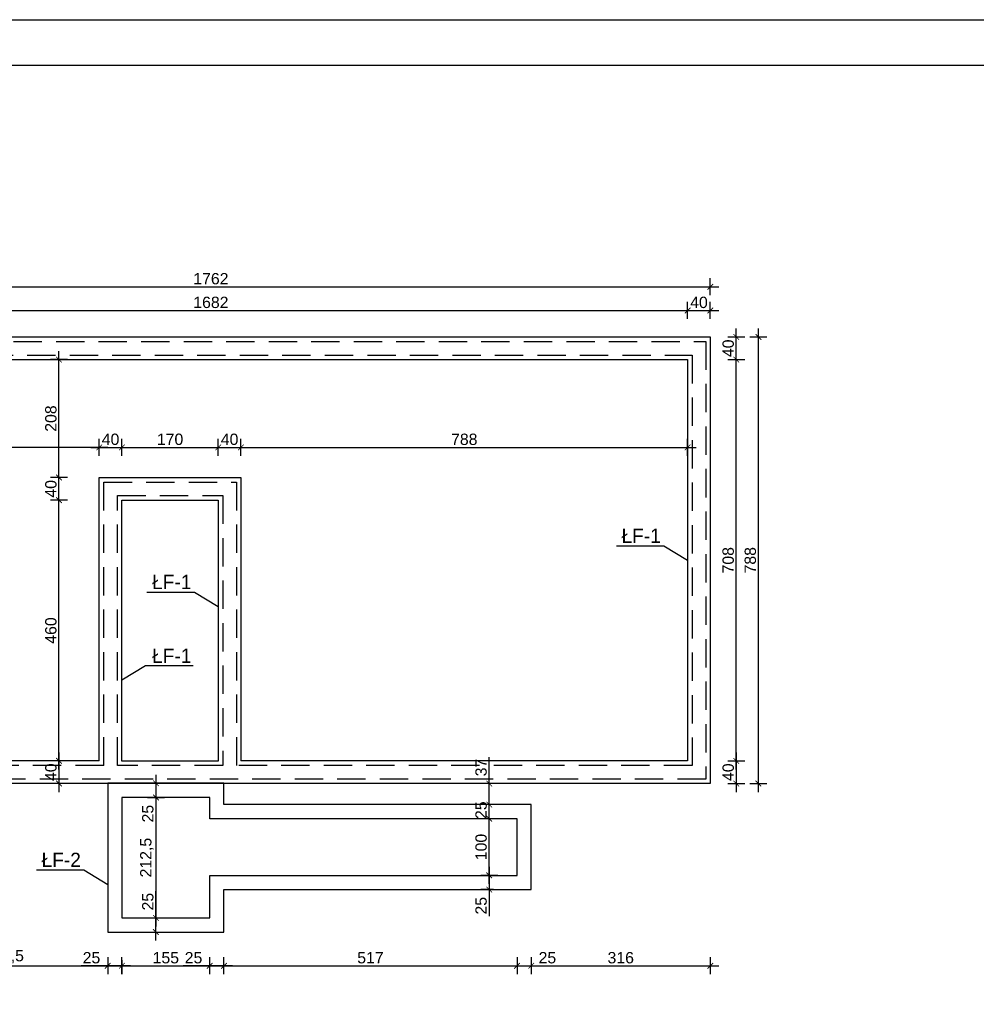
# Model space of a CAD drawing. Header units: millimetres. Extents: x 6502 to 11629, y -14550 to -11580.
# Tile 3 of 4: x 7767 to 9455, y -13317 to -11580. Entities that reach past the tile are written whole.
import ezdxf

# ---------------------------------------------------------------- set-up
doc = ezdxf.new("R2010")
doc.units = ezdxf.units.MM
doc.header["$LTSCALE"] = 100
doc.header["$MEASUREMENT"] = 0
doc.linetypes.add('DASHED', pattern=[0.75, 0.5, -0.25])
for name, color, linetype in [('! wymiarowanie', 1, 'Continuous'), ('Warstwa 2', 4, 'Continuous'), ('Warstwa1', 1, 'Continuous'), ('Warstwa4', 4, 'Continuous'), ('WENTYLACJAPRZER', 1, 'DASHED'), ('WYMIARY', 1, 'Continuous')]:
    doc.layers.add(name, color=color, linetype=linetype)
doc.styles.add('MtX_Arial', font='txt')
doc.styles.add('styl1', font='ARIAL.TTF', dxfattribs={"height": 20})
doc.dimstyles.new('2222', dxfattribs={"dimtxt": 20, "dimasz": 10, "dimexe": 15, "dimexo": 15, "dimgap": 4, "dimtad": 1, "dimtxsty": 'styl1', "dimblk": 'ARCHTICK', "dimcen": 2.5, "dimdle": 15, "dimclrd": 1, "dimclre": 1, "dimclrt": 4, "dimadec": 0, "dimazin": 0, "dimtfac": 1, "dimtmove": 0, "dimatfit": 3, "dimldrblk": 'ARCHTICK', "dimfxl": 15, "dimfxlon": 1, "dimlwd": 25, "dimlwe": 25, "dimarcsym": 0})

# ---------------------------------------------------------------- blocks, each defined once
blk = doc.blocks.new('_ArchTick')
at = {"layer": 'Warstwa1', "color": 0, "const_width": 0.15}
blk.add_lwpolyline([(-0.5, -0.5), (0.5, 0.5)], dxfattribs=at)
blk = doc.blocks.new('*D602')
at = {"layer": 'Defpoints', "color": 0, "linetype": 'ByBlock'}
for p in [(8945.7, -12093.2), (7263.7, -12179.9), (8945.7, -12179.9)]:
    blk.add_point(p, dxfattribs=at)
at = {"layer": 'WYMIARY', "color": 1, "linetype": 'ByBlock', "lineweight": 25}
for p, q in [((7263.7, -12108.2), (7263.7, -12078.2)), ((8945.7, -12108.2), (8945.7, -12078.2)), ((7248.7, -12093.2), (8960.7, -12093.2))]:
    blk.add_line(p, q, dxfattribs=at)
at = {"layer": 'WYMIARY', "color": 1, "linetype": 'ByBlock', "lineweight": 25, "xscale": 10, "yscale": 10, "zscale": 10, "rotation": 180}
blk.add_blockref('_ArchTick', (7263.7, -12093.2), dxfattribs=at)
at = {"layer": 'WYMIARY', "color": 1, "linetype": 'ByBlock', "lineweight": 25, "xscale": 10, "yscale": 10, "zscale": 10}
blk.add_blockref('_ArchTick', (8945.7, -12093.2), dxfattribs=at)
at = {"layer": 'WYMIARY', "color": 4, "linetype": 'ByBlock', "insert": (8104.7, -12079), "char_height": 20, "attachment_point": 5, "style": 'styl1'}
blk.add_mtext('1682', dxfattribs=at)
blk = doc.blocks.new('*D603')
at = {"layer": 'Defpoints', "color": 0, "linetype": 'ByBlock'}
for p in [(8985.7, -12093.2), (8945.7, -12179.9), (8985.7, -12179.9)]:
    blk.add_point(p, dxfattribs=at)
at = {"layer": 'WYMIARY', "color": 1, "linetype": 'ByBlock', "lineweight": 25}
for p, q in [((8945.7, -12108.2), (8945.7, -12078.2)), ((8985.7, -12108.2), (8985.7, -12078.2)), ((8930.7, -12093.2), (9000.7, -12093.2))]:
    blk.add_line(p, q, dxfattribs=at)
at = {"layer": 'WYMIARY', "color": 1, "linetype": 'ByBlock', "lineweight": 25, "xscale": 10, "yscale": 10, "zscale": 10, "rotation": 180}
blk.add_blockref('_ArchTick', (8945.7, -12093.2), dxfattribs=at)
at = {"layer": 'WYMIARY', "color": 1, "linetype": 'ByBlock', "lineweight": 25, "xscale": 10, "yscale": 10, "zscale": 10}
blk.add_blockref('_ArchTick', (8985.7, -12093.2), dxfattribs=at)
at = {"layer": 'WYMIARY', "color": 4, "linetype": 'ByBlock', "insert": (8965.7, -12079), "char_height": 20, "attachment_point": 5, "style": 'styl1'}
blk.add_mtext('40', dxfattribs=at)
blk = doc.blocks.new('*D604')
at = {"layer": 'Defpoints', "color": 0, "linetype": 'ByBlock'}
for p in [(8985.7, -12051.4), (7223.7, -12139.9), (8985.7, -12139.9)]:
    blk.add_point(p, dxfattribs=at)
at = {"layer": 'WYMIARY', "color": 1, "linetype": 'ByBlock', "lineweight": 25}
for p, q in [((7223.7, -12066.4), (7223.7, -12036.4)), ((8985.7, -12066.4), (8985.7, -12036.4)), ((7208.7, -12051.4), (9000.7, -12051.4))]:
    blk.add_line(p, q, dxfattribs=at)
at = {"layer": 'WYMIARY', "color": 1, "linetype": 'ByBlock', "lineweight": 25, "xscale": 10, "yscale": 10, "zscale": 10, "rotation": 180}
blk.add_blockref('_ArchTick', (7223.7, -12051.4), dxfattribs=at)
at = {"layer": 'WYMIARY', "color": 1, "linetype": 'ByBlock', "lineweight": 25, "xscale": 10, "yscale": 10, "zscale": 10}
blk.add_blockref('_ArchTick', (8985.7, -12051.4), dxfattribs=at)
at = {"layer": 'WYMIARY', "color": 4, "linetype": 'ByBlock', "insert": (8104.7, -12037.2), "char_height": 20, "attachment_point": 5, "style": 'styl1'}
blk.add_mtext('1762', dxfattribs=at)
blk = doc.blocks.new('*D605')
at = {"layer": 'Defpoints', "color": 0, "linetype": 'ByBlock'}
for p in [(8928.2, -12887.9), (8928.2, -12927.9), (9031.5, -12927.9)]:
    blk.add_point(p, dxfattribs=at)
at = {"layer": 'WYMIARY', "color": 1, "linetype": 'ByBlock', "lineweight": 25}
for p, q in [((9031.5, -12872.9), (9031.5, -12942.9)), ((9016.5, -12887.9), (9046.5, -12887.9)), ((9016.5, -12927.9), (9046.5, -12927.9))]:
    blk.add_line(p, q, dxfattribs=at)
at = {"layer": 'WYMIARY', "color": 1, "linetype": 'ByBlock', "lineweight": 25, "xscale": 10, "yscale": 10, "zscale": 10}
for p, rotation in [((9031.5, -12887.9), 90), ((9031.5, -12927.9), 270)]:
    blk.add_blockref('_ArchTick', p, dxfattribs=dict(at, rotation=rotation))
at = {"layer": 'WYMIARY', "color": 4, "linetype": 'ByBlock', "insert": (9017.3, -12907.9), "char_height": 20, "attachment_point": 5, "rotation": 90, "style": 'styl1'}
blk.add_mtext('40', dxfattribs=at)
blk = doc.blocks.new('*D606')
at = {"layer": 'Defpoints', "color": 0, "linetype": 'ByBlock'}
for p in [(8919.2, -12179.9), (9031.5, -12179.9), (8919.2, -12887.9)]:
    blk.add_point(p, dxfattribs=at)
at = {"layer": 'WYMIARY', "color": 1, "linetype": 'ByBlock', "lineweight": 25}
for p, q in [((9031.5, -12902.9), (9031.5, -12164.9)), ((9016.5, -12179.9), (9046.5, -12179.9)), ((9016.5, -12887.9), (9046.5, -12887.9))]:
    blk.add_line(p, q, dxfattribs=at)
at = {"layer": 'WYMIARY', "color": 1, "linetype": 'ByBlock', "lineweight": 25, "xscale": 10, "yscale": 10, "zscale": 10}
for p, rotation in [((9031.5, -12179.9), 90), ((9031.5, -12887.9), 270)]:
    blk.add_blockref('_ArchTick', p, dxfattribs=dict(at, rotation=rotation))
at = {"layer": 'WYMIARY', "color": 4, "linetype": 'ByBlock', "insert": (9017.3, -12533.9), "char_height": 20, "attachment_point": 5, "rotation": 90, "style": 'styl1'}
blk.add_mtext('708', dxfattribs=at)
blk = doc.blocks.new('*D607')
at = {"layer": 'Defpoints', "color": 0, "linetype": 'ByBlock'}
for p in [(8922.6, -12139.9), (9031.5, -12139.9), (8922.6, -12179.9)]:
    blk.add_point(p, dxfattribs=at)
at = {"layer": 'WYMIARY', "color": 1, "linetype": 'ByBlock', "lineweight": 25}
for p, q in [((9031.5, -12194.9), (9031.5, -12124.9)), ((9016.5, -12139.9), (9046.5, -12139.9)), ((9016.5, -12179.9), (9046.5, -12179.9))]:
    blk.add_line(p, q, dxfattribs=at)
at = {"layer": 'WYMIARY', "color": 1, "linetype": 'ByBlock', "lineweight": 25, "xscale": 10, "yscale": 10, "zscale": 10}
for p, rotation in [((9031.5, -12139.9), 90), ((9031.5, -12179.9), 270)]:
    blk.add_blockref('_ArchTick', p, dxfattribs=dict(at, rotation=rotation))
at = {"layer": 'WYMIARY', "color": 4, "linetype": 'ByBlock', "insert": (9017.3, -12159.9), "char_height": 20, "attachment_point": 5, "rotation": 90, "style": 'styl1'}
blk.add_mtext('40', dxfattribs=at)
blk = doc.blocks.new('*D608')
at = {"layer": 'Defpoints', "color": 0, "linetype": 'ByBlock'}
for p in [(8985.7, -12139.9), (9070.5, -12139.9), (8985.7, -12927.9)]:
    blk.add_point(p, dxfattribs=at)
at = {"layer": 'WYMIARY', "color": 1, "linetype": 'ByBlock', "lineweight": 25}
for p, q in [((9070.5, -12942.9), (9070.5, -12124.9)), ((9055.5, -12139.9), (9085.5, -12139.9)), ((9055.5, -12927.9), (9085.5, -12927.9))]:
    blk.add_line(p, q, dxfattribs=at)
at = {"layer": 'WYMIARY', "color": 1, "linetype": 'ByBlock', "lineweight": 25, "xscale": 10, "yscale": 10, "zscale": 10}
for p, rotation in [((9070.5, -12139.9), 90), ((9070.5, -12927.9), 270)]:
    blk.add_blockref('_ArchTick', p, dxfattribs=dict(at, rotation=rotation))
at = {"layer": 'WYMIARY', "color": 4, "linetype": 'ByBlock', "insert": (9056.3, -12533.9), "char_height": 20, "attachment_point": 5, "rotation": 90, "style": 'styl1'}
blk.add_mtext('788', dxfattribs=at)
blk = doc.blocks.new('*D609')
at = {"layer": 'Defpoints', "color": 0, "linetype": 'ByBlock'}
for p in [(7868.9, -12887.9), (7836.7, -12927.9), (7868.9, -12927.9)]:
    blk.add_point(p, dxfattribs=at)
at = {"layer": 'WYMIARY', "color": 1, "linetype": 'ByBlock', "lineweight": 25}
for p, q in [((7836.7, -12872.9), (7836.7, -12942.9)), ((7851.7, -12887.9), (7821.7, -12887.9)), ((7851.7, -12927.9), (7821.7, -12927.9))]:
    blk.add_line(p, q, dxfattribs=at)
at = {"layer": 'WYMIARY', "color": 1, "linetype": 'ByBlock', "lineweight": 25, "xscale": 10, "yscale": 10, "zscale": 10}
for p, rotation in [((7836.7, -12887.9), 90), ((7836.7, -12927.9), 270)]:
    blk.add_blockref('_ArchTick', p, dxfattribs=dict(at, rotation=rotation))
at = {"layer": 'WYMIARY', "color": 4, "linetype": 'ByBlock', "insert": (7822.5, -12907.9), "char_height": 20, "attachment_point": 5, "rotation": 90, "style": 'styl1'}
blk.add_mtext('40', dxfattribs=at)
blk = doc.blocks.new('*D610')
at = {"layer": 'Defpoints', "color": 0, "linetype": 'ByBlock'}
for p in [(7836.7, -12427.9), (7947.7, -12427.9), (7907.7, -12887.9)]:
    blk.add_point(p, dxfattribs=at)
at = {"layer": 'WYMIARY', "color": 1, "linetype": 'ByBlock', "lineweight": 25}
for p, q in [((7836.7, -12902.9), (7836.7, -12412.9)), ((7851.7, -12427.9), (7821.7, -12427.9)), ((7851.7, -12887.9), (7821.7, -12887.9))]:
    blk.add_line(p, q, dxfattribs=at)
at = {"layer": 'WYMIARY', "color": 1, "linetype": 'ByBlock', "lineweight": 25, "xscale": 10, "yscale": 10, "zscale": 10}
for p, rotation in [((7836.7, -12427.9), 90), ((7836.7, -12887.9), 270)]:
    blk.add_blockref('_ArchTick', p, dxfattribs=dict(at, rotation=rotation))
at = {"layer": 'WYMIARY', "color": 4, "linetype": 'ByBlock', "insert": (7822.5, -12657.9), "char_height": 20, "attachment_point": 5, "rotation": 90, "style": 'styl1'}
blk.add_mtext('460', dxfattribs=at)
blk = doc.blocks.new('*D611')
at = {"layer": 'Defpoints', "color": 0, "linetype": 'ByBlock'}
for p in [(7836.7, -12387.9), (7947.7, -12387.9), (7947.7, -12427.9)]:
    blk.add_point(p, dxfattribs=at)
at = {"layer": 'WYMIARY', "color": 1, "linetype": 'ByBlock', "lineweight": 25}
for p, q in [((7836.7, -12442.9), (7836.7, -12372.9)), ((7851.7, -12387.9), (7821.7, -12387.9)), ((7851.7, -12427.9), (7821.7, -12427.9))]:
    blk.add_line(p, q, dxfattribs=at)
at = {"layer": 'WYMIARY', "color": 1, "linetype": 'ByBlock', "lineweight": 25, "xscale": 10, "yscale": 10, "zscale": 10}
for p, rotation in [((7836.7, -12387.9), 90), ((7836.7, -12427.9), 270)]:
    blk.add_blockref('_ArchTick', p, dxfattribs=dict(at, rotation=rotation))
at = {"layer": 'WYMIARY', "color": 4, "linetype": 'ByBlock', "insert": (7822.5, -12407.9), "char_height": 20, "attachment_point": 5, "rotation": 90, "style": 'styl1'}
blk.add_mtext('40', dxfattribs=at)
blk = doc.blocks.new('*D612')
at = {"layer": 'Defpoints', "color": 0, "linetype": 'ByBlock'}
for p in [(7947.7, -12334.8), (7907.7, -12387.9), (7947.7, -12427.9)]:
    blk.add_point(p, dxfattribs=at)
at = {"layer": 'WYMIARY', "color": 1, "linetype": 'ByBlock', "lineweight": 25}
for p, q in [((7892.7, -12334.8), (7962.7, -12334.8)), ((7907.7, -12349.8), (7907.7, -12319.8)), ((7947.7, -12349.8), (7947.7, -12319.8))]:
    blk.add_line(p, q, dxfattribs=at)
at = {"layer": 'WYMIARY', "color": 1, "linetype": 'ByBlock', "lineweight": 25, "xscale": 10, "yscale": 10, "zscale": 10, "rotation": 180}
blk.add_blockref('_ArchTick', (7907.7, -12334.8), dxfattribs=at)
at = {"layer": 'WYMIARY', "color": 1, "linetype": 'ByBlock', "lineweight": 25, "xscale": 10, "yscale": 10, "zscale": 10}
blk.add_blockref('_ArchTick', (7947.7, -12334.8), dxfattribs=at)
at = {"layer": 'WYMIARY', "color": 4, "linetype": 'ByBlock', "insert": (7927.7, -12320.6), "char_height": 20, "attachment_point": 5, "style": 'styl1'}
blk.add_mtext('40', dxfattribs=at)
blk = doc.blocks.new('*D613')
at = {"layer": 'Defpoints', "color": 0, "linetype": 'ByBlock'}
for p in [(8117.7, -12334.8), (7947.7, -12427.9), (8117.7, -12427.9)]:
    blk.add_point(p, dxfattribs=at)
at = {"layer": 'WYMIARY', "color": 1, "linetype": 'ByBlock', "lineweight": 25}
for p, q in [((7932.7, -12334.8), (8132.7, -12334.8)), ((7947.7, -12349.8), (7947.7, -12319.8)), ((8117.7, -12349.8), (8117.7, -12319.8))]:
    blk.add_line(p, q, dxfattribs=at)
at = {"layer": 'WYMIARY', "color": 1, "linetype": 'ByBlock', "lineweight": 25, "xscale": 10, "yscale": 10, "zscale": 10, "rotation": 180}
blk.add_blockref('_ArchTick', (7947.7, -12334.8), dxfattribs=at)
at = {"layer": 'WYMIARY', "color": 1, "linetype": 'ByBlock', "lineweight": 25, "xscale": 10, "yscale": 10, "zscale": 10}
blk.add_blockref('_ArchTick', (8117.7, -12334.8), dxfattribs=at)
at = {"layer": 'WYMIARY', "color": 4, "linetype": 'ByBlock', "insert": (8032.7, -12320.6), "char_height": 20, "attachment_point": 5, "style": 'styl1'}
blk.add_mtext('170', dxfattribs=at)
blk = doc.blocks.new('*D614')
at = {"layer": 'Defpoints', "color": 0, "linetype": 'ByBlock'}
for p in [(8157.7, -12334.8), (8117.7, -12427.9), (8157.7, -12427.9)]:
    blk.add_point(p, dxfattribs=at)
at = {"layer": 'WYMIARY', "color": 1, "linetype": 'ByBlock', "lineweight": 25}
for p, q in [((8102.7, -12334.8), (8172.7, -12334.8)), ((8117.7, -12349.8), (8117.7, -12319.8)), ((8157.7, -12349.8), (8157.7, -12319.8))]:
    blk.add_line(p, q, dxfattribs=at)
at = {"layer": 'WYMIARY', "color": 1, "linetype": 'ByBlock', "lineweight": 25, "xscale": 10, "yscale": 10, "zscale": 10, "rotation": 180}
blk.add_blockref('_ArchTick', (8117.7, -12334.8), dxfattribs=at)
at = {"layer": 'WYMIARY', "color": 1, "linetype": 'ByBlock', "lineweight": 25, "xscale": 10, "yscale": 10, "zscale": 10}
blk.add_blockref('_ArchTick', (8157.7, -12334.8), dxfattribs=at)
at = {"layer": 'WYMIARY', "color": 4, "linetype": 'ByBlock', "insert": (8137.7, -12320.6), "char_height": 20, "attachment_point": 5, "style": 'styl1'}
blk.add_mtext('40', dxfattribs=at)
blk = doc.blocks.new('*D615')
at = {"layer": 'Defpoints', "color": 0, "linetype": 'ByBlock'}
for p in [(8945.7, -12334.8), (8157.7, -12387.9), (8945.7, -12387.9)]:
    blk.add_point(p, dxfattribs=at)
at = {"layer": 'WYMIARY', "color": 1, "linetype": 'ByBlock', "lineweight": 25}
for p, q in [((8142.7, -12334.8), (8960.7, -12334.8)), ((8157.7, -12349.8), (8157.7, -12319.8)), ((8945.7, -12349.8), (8945.7, -12319.8))]:
    blk.add_line(p, q, dxfattribs=at)
at = {"layer": 'WYMIARY', "color": 1, "linetype": 'ByBlock', "lineweight": 25, "xscale": 10, "yscale": 10, "zscale": 10, "rotation": 180}
blk.add_blockref('_ArchTick', (8157.7, -12334.8), dxfattribs=at)
at = {"layer": 'WYMIARY', "color": 1, "linetype": 'ByBlock', "lineweight": 25, "xscale": 10, "yscale": 10, "zscale": 10}
blk.add_blockref('_ArchTick', (8945.7, -12334.8), dxfattribs=at)
at = {"layer": 'WYMIARY', "color": 4, "linetype": 'ByBlock', "insert": (8551.7, -12320.6), "char_height": 20, "attachment_point": 5, "style": 'styl1'}
blk.add_mtext('788', dxfattribs=at)
blk = doc.blocks.new('*D616')
at = {"layer": 'Defpoints', "color": 0, "linetype": 'ByBlock'}
for p in [(7263.7, -12334.8), (7263.7, -12387.9), (7907.7, -12387.9)]:
    blk.add_point(p, dxfattribs=at)
at = {"layer": 'WYMIARY', "color": 1, "linetype": 'ByBlock', "lineweight": 25}
for p, q in [((7922.7, -12334.8), (7248.7, -12334.8)), ((7263.7, -12349.8), (7263.7, -12319.8)), ((7907.7, -12349.8), (7907.7, -12319.8))]:
    blk.add_line(p, q, dxfattribs=at)
at = {"layer": 'WYMIARY', "color": 1, "linetype": 'ByBlock', "lineweight": 25, "xscale": 10, "yscale": 10, "zscale": 10, "rotation": 180}
blk.add_blockref('_ArchTick', (7263.7, -12334.8), dxfattribs=at)
at = {"layer": 'WYMIARY', "color": 1, "linetype": 'ByBlock', "lineweight": 25, "xscale": 10, "yscale": 10, "zscale": 10}
blk.add_blockref('_ArchTick', (7907.7, -12334.8), dxfattribs=at)
at = {"layer": 'WYMIARY', "color": 4, "linetype": 'ByBlock', "insert": (7585.7, -12320.6), "char_height": 20, "attachment_point": 5, "style": 'styl1'}
blk.add_mtext('644', dxfattribs=at)
blk = doc.blocks.new('*D617')
at = {"layer": 'Defpoints', "color": 0, "linetype": 'ByBlock'}
for p in [(7836.7, -12179.9), (7907.7, -12179.9), (7907.7, -12387.9)]:
    blk.add_point(p, dxfattribs=at)
at = {"layer": 'WYMIARY', "color": 1, "linetype": 'ByBlock', "lineweight": 25}
for p, q in [((7836.7, -12402.9), (7836.7, -12164.9)), ((7851.7, -12179.9), (7821.7, -12179.9)), ((7851.7, -12387.9), (7821.7, -12387.9))]:
    blk.add_line(p, q, dxfattribs=at)
at = {"layer": 'WYMIARY', "color": 1, "linetype": 'ByBlock', "lineweight": 25, "xscale": 10, "yscale": 10, "zscale": 10}
for p, rotation in [((7836.7, -12179.9), 90), ((7836.7, -12387.9), 270)]:
    blk.add_blockref('_ArchTick', p, dxfattribs=dict(at, rotation=rotation))
at = {"layer": 'WYMIARY', "color": 4, "linetype": 'ByBlock', "insert": (7822.5, -12283.9), "char_height": 20, "attachment_point": 5, "rotation": 90, "style": 'styl1'}
blk.add_mtext('208', dxfattribs=at)
blk = doc.blocks.new('*D622')
at = {"layer": 'Defpoints', "color": 0, "linetype": 'ByBlock'}
for p in [(7557.2, -13195.2), (7922.7, -13194), (7922.7, -13249.5)]:
    blk.add_point(p, dxfattribs=at)
at = {"layer": 'WYMIARY', "color": 1, "linetype": 'ByBlock', "lineweight": 25}
for p, q in [((7557.2, -13234.5), (7557.2, -13264.5)), ((7922.7, -13234.5), (7922.7, -13264.5)), ((7542.2, -13249.5), (7937.7, -13249.5))]:
    blk.add_line(p, q, dxfattribs=at)
at = {"layer": 'WYMIARY', "color": 1, "linetype": 'ByBlock', "lineweight": 25, "xscale": 10, "yscale": 10, "zscale": 10, "rotation": 180}
blk.add_blockref('_ArchTick', (7557.2, -13249.5), dxfattribs=at)
at = {"layer": 'WYMIARY', "color": 1, "linetype": 'ByBlock', "lineweight": 25, "xscale": 10, "yscale": 10, "zscale": 10}
blk.add_blockref('_ArchTick', (7922.7, -13249.5), dxfattribs=at)
at = {"layer": 'WYMIARY', "color": 4, "linetype": 'ByBlock', "insert": (7740, -13233.4), "char_height": 20, "attachment_point": 5, "style": 'styl1'}
blk.add_mtext('365,5', dxfattribs=at)
blk = doc.blocks.new('*D623')
at = {"layer": 'Defpoints', "color": 0, "linetype": 'ByBlock'}
for p in [(7922.7, -13225.2), (7947.7, -13224.5), (7922.7, -13249.5)]:
    blk.add_point(p, dxfattribs=at)
at = {"layer": 'WYMIARY', "color": 1, "linetype": 'ByBlock', "lineweight": 25}
for p, q in [((7922.7, -13249.5), (7875.6, -13249.5)), ((7922.7, -13240.2), (7922.7, -13264.5)), ((7962.7, -13249.5), (7922.7, -13249.5)), ((7947.7, -13239.5), (7947.7, -13264.5))]:
    blk.add_line(p, q, dxfattribs=at)
at = {"layer": 'WYMIARY', "color": 1, "linetype": 'ByBlock', "lineweight": 25, "xscale": 10, "yscale": 10, "zscale": 10, "rotation": 180}
blk.add_blockref('_ArchTick', (7922.7, -13249.5), dxfattribs=at)
at = {"layer": 'WYMIARY', "color": 1, "linetype": 'ByBlock', "lineweight": 25, "xscale": 10, "yscale": 10, "zscale": 10}
blk.add_blockref('_ArchTick', (7947.7, -13249.5), dxfattribs=at)
at = {"layer": 'WYMIARY', "color": 4, "linetype": 'ByBlock', "insert": (7894.1, -13235.3), "char_height": 20, "attachment_point": 5, "style": 'styl1'}
blk.add_mtext('25', dxfattribs=at)
blk = doc.blocks.new('*D624')
at = {"layer": 'Defpoints', "color": 0, "linetype": 'ByBlock'}
for p in [(8102.7, -13249.5), (7947.7, -13279.4), (8102.7, -13279.4)]:
    blk.add_point(p, dxfattribs=at)
at = {"layer": 'WYMIARY', "color": 1, "linetype": 'ByBlock', "lineweight": 25}
for p, q in [((7947.7, -13264.4), (7947.7, -13234.5)), ((8102.7, -13264.4), (8102.7, -13234.5)), ((7932.7, -13249.5), (8117.7, -13249.5))]:
    blk.add_line(p, q, dxfattribs=at)
at = {"layer": 'WYMIARY', "color": 1, "linetype": 'ByBlock', "lineweight": 25, "xscale": 10, "yscale": 10, "zscale": 10, "rotation": 180}
blk.add_blockref('_ArchTick', (7947.7, -13249.5), dxfattribs=at)
at = {"layer": 'WYMIARY', "color": 1, "linetype": 'ByBlock', "lineweight": 25, "xscale": 10, "yscale": 10, "zscale": 10}
blk.add_blockref('_ArchTick', (8102.7, -13249.5), dxfattribs=at)
at = {"layer": 'WYMIARY', "color": 4, "linetype": 'ByBlock', "insert": (8025.2, -13235.3), "char_height": 20, "attachment_point": 5, "style": 'styl1'}
blk.add_mtext('155', dxfattribs=at)
blk = doc.blocks.new('*D625')
at = {"layer": 'Defpoints', "color": 0, "linetype": 'ByBlock'}
for p in [(8102.7, -13249.5), (8102.7, -13287.7), (8127.7, -13287.7)]:
    blk.add_point(p, dxfattribs=at)
at = {"layer": 'WYMIARY', "color": 1, "linetype": 'ByBlock', "lineweight": 25}
for p, q in [((8102.7, -13264.5), (8102.7, -13234.5)), ((8127.7, -13264.5), (8127.7, -13234.5)), ((8102.7, -13249.5), (8055.6, -13249.5)), ((8142.7, -13249.5), (8102.7, -13249.5))]:
    blk.add_line(p, q, dxfattribs=at)
at = {"layer": 'WYMIARY', "color": 1, "linetype": 'ByBlock', "lineweight": 25, "xscale": 10, "yscale": 10, "zscale": 10, "rotation": 180}
blk.add_blockref('_ArchTick', (8102.7, -13249.5), dxfattribs=at)
at = {"layer": 'WYMIARY', "color": 1, "linetype": 'ByBlock', "lineweight": 25, "xscale": 10, "yscale": 10, "zscale": 10}
blk.add_blockref('_ArchTick', (8127.7, -13249.5), dxfattribs=at)
at = {"layer": 'WYMIARY', "color": 4, "linetype": 'ByBlock', "insert": (8074.1, -13235.3), "char_height": 20, "attachment_point": 5, "style": 'styl1'}
blk.add_mtext('25', dxfattribs=at)
blk = doc.blocks.new('*D626')
at = {"layer": 'Defpoints', "color": 0, "linetype": 'ByBlock'}
for p in [(8644.7, -13225.2), (8644.7, -13249.5), (8127.7, -13287.7)]:
    blk.add_point(p, dxfattribs=at)
at = {"layer": 'WYMIARY', "color": 1, "linetype": 'ByBlock', "lineweight": 25}
for p, q in [((8127.7, -13264.5), (8127.7, -13234.5)), ((8112.7, -13249.5), (8659.7, -13249.5)), ((8644.7, -13240.2), (8644.7, -13264.5))]:
    blk.add_line(p, q, dxfattribs=at)
at = {"layer": 'WYMIARY', "color": 1, "linetype": 'ByBlock', "lineweight": 25, "xscale": 10, "yscale": 10, "zscale": 10, "rotation": 180}
blk.add_blockref('_ArchTick', (8127.7, -13249.5), dxfattribs=at)
at = {"layer": 'WYMIARY', "color": 1, "linetype": 'ByBlock', "lineweight": 25, "xscale": 10, "yscale": 10, "zscale": 10}
blk.add_blockref('_ArchTick', (8644.7, -13249.5), dxfattribs=at)
at = {"layer": 'WYMIARY', "color": 4, "linetype": 'ByBlock', "insert": (8386.2, -13235.3), "char_height": 20, "attachment_point": 5, "style": 'styl1'}
blk.add_mtext('517', dxfattribs=at)
blk = doc.blocks.new('*D627')
at = {"layer": 'Defpoints', "color": 0, "linetype": 'ByBlock'}
for p in [(8644.7, -13189.1), (8669.7, -13189.1), (8669.7, -13249.5)]:
    blk.add_point(p, dxfattribs=at)
at = {"layer": 'WYMIARY', "color": 1, "linetype": 'ByBlock', "lineweight": 25}
for p, q in [((8644.7, -13234.5), (8644.7, -13264.5)), ((8669.7, -13234.5), (8669.7, -13264.5)), ((8629.7, -13249.5), (8669.7, -13249.5)), ((8669.7, -13249.5), (8716.9, -13249.5))]:
    blk.add_line(p, q, dxfattribs=at)
at = {"layer": 'WYMIARY', "color": 1, "linetype": 'ByBlock', "lineweight": 25, "xscale": 10, "yscale": 10, "zscale": 10, "rotation": 180}
blk.add_blockref('_ArchTick', (8644.7, -13249.5), dxfattribs=at)
at = {"layer": 'WYMIARY', "color": 1, "linetype": 'ByBlock', "lineweight": 25, "xscale": 10, "yscale": 10, "zscale": 10}
blk.add_blockref('_ArchTick', (8669.7, -13249.5), dxfattribs=at)
at = {"layer": 'WYMIARY', "color": 4, "linetype": 'ByBlock', "insert": (8698.3, -13235.3), "char_height": 20, "attachment_point": 5, "style": 'styl1'}
blk.add_mtext('25', dxfattribs=at)
blk = doc.blocks.new('*D628')
at = {"layer": 'Defpoints', "color": 0, "linetype": 'ByBlock'}
for p in [(8985.7, -12927.9), (8669.7, -12964.9), (8985.7, -13249.5)]:
    blk.add_point(p, dxfattribs=at)
at = {"layer": 'WYMIARY', "color": 1, "linetype": 'ByBlock', "lineweight": 25}
for p, q in [((8669.7, -13234.5), (8669.7, -13264.5)), ((8985.7, -13234.5), (8985.7, -13264.5)), ((8654.7, -13249.5), (9000.7, -13249.5))]:
    blk.add_line(p, q, dxfattribs=at)
at = {"layer": 'WYMIARY', "color": 1, "linetype": 'ByBlock', "lineweight": 25, "xscale": 10, "yscale": 10, "zscale": 10, "rotation": 180}
blk.add_blockref('_ArchTick', (8669.7, -13249.5), dxfattribs=at)
at = {"layer": 'WYMIARY', "color": 1, "linetype": 'ByBlock', "lineweight": 25, "xscale": 10, "yscale": 10, "zscale": 10}
blk.add_blockref('_ArchTick', (8985.7, -13249.5), dxfattribs=at)
at = {"layer": 'WYMIARY', "color": 4, "linetype": 'ByBlock', "insert": (8827.7, -13235.3), "char_height": 20, "attachment_point": 5, "style": 'styl1'}
blk.add_mtext('316', dxfattribs=at)
blk = doc.blocks.new('*D631')
at = {"layer": 'Defpoints', "color": 0, "linetype": 'ByBlock'}
for p in [(7977.1, -12927.4), (7977.1, -12952.4), (8007.7, -12952.4)]:
    blk.add_point(p, dxfattribs=at)
at = {"layer": 'WYMIARY', "color": 1, "linetype": 'ByBlock', "lineweight": 25}
for p, q in [((8007.7, -12912.4), (8007.7, -12952.4)), ((7992.7, -12927.4), (8022.7, -12927.4)), ((7992.7, -12952.4), (8022.7, -12952.4)), ((8007.7, -12952.4), (8007.7, -12999.5))]:
    blk.add_line(p, q, dxfattribs=at)
at = {"layer": 'WYMIARY', "color": 1, "linetype": 'ByBlock', "lineweight": 25, "xscale": 10, "yscale": 10, "zscale": 10}
for p, rotation in [((8007.7, -12927.4), 90), ((8007.7, -12952.4), 270)]:
    blk.add_blockref('_ArchTick', p, dxfattribs=dict(at, rotation=rotation))
at = {"layer": 'WYMIARY', "color": 4, "linetype": 'ByBlock', "insert": (7993.5, -12981), "char_height": 20, "attachment_point": 5, "rotation": 90, "style": 'styl1'}
blk.add_mtext('25', dxfattribs=at)
blk = doc.blocks.new('*D632')
at = {"layer": 'Defpoints', "color": 0, "linetype": 'ByBlock'}
for p in [(7977.1, -12952.4), (7977.1, -13164.9), (8007.7, -13164.9)]:
    blk.add_point(p, dxfattribs=at)
at = {"layer": 'WYMIARY', "color": 1, "linetype": 'ByBlock', "lineweight": 25}
for p, q in [((8007.7, -12937.4), (8007.7, -13179.9)), ((7992.7, -12952.4), (8022.7, -12952.4)), ((7992.7, -13164.9), (8022.7, -13164.9))]:
    blk.add_line(p, q, dxfattribs=at)
at = {"layer": 'WYMIARY', "color": 1, "linetype": 'ByBlock', "lineweight": 25, "xscale": 10, "yscale": 10, "zscale": 10}
for p, rotation in [((8007.7, -12952.4), 90), ((8007.7, -13164.9), 270)]:
    blk.add_blockref('_ArchTick', p, dxfattribs=dict(at, rotation=rotation))
at = {"layer": 'WYMIARY', "color": 4, "linetype": 'ByBlock', "insert": (7991.7, -13058.6), "char_height": 20, "attachment_point": 5, "rotation": 90, "style": 'styl1'}
blk.add_mtext('212,5', dxfattribs=at)
blk = doc.blocks.new('*D633')
at = {"layer": 'Defpoints', "color": 0, "linetype": 'ByBlock'}
for p in [(7977.2, -13164.9), (8007.7, -13164.9), (7977.2, -13189.9)]:
    blk.add_point(p, dxfattribs=at)
at = {"layer": 'WYMIARY', "color": 1, "linetype": 'ByBlock', "lineweight": 25}
for p, q in [((8007.7, -13164.9), (8007.7, -13117.7)), ((7992.7, -13164.9), (8022.7, -13164.9)), ((8007.7, -13204.9), (8007.7, -13164.9)), ((7992.7, -13189.9), (8022.7, -13189.9))]:
    blk.add_line(p, q, dxfattribs=at)
at = {"layer": 'WYMIARY', "color": 1, "linetype": 'ByBlock', "lineweight": 25, "xscale": 10, "yscale": 10, "zscale": 10}
for p, rotation in [((8007.7, -13164.9), 90), ((8007.7, -13189.9), 270)]:
    blk.add_blockref('_ArchTick', p, dxfattribs=dict(at, rotation=rotation))
at = {"layer": 'WYMIARY', "color": 4, "linetype": 'ByBlock', "insert": (7993.5, -13136.3), "char_height": 20, "attachment_point": 5, "rotation": 90, "style": 'styl1'}
blk.add_mtext('25', dxfattribs=at)
blk = doc.blocks.new('*D634')
at = {"layer": 'Defpoints', "color": 0, "linetype": 'ByBlock'}
for p in [(8618, -13089.9), (8595.6, -13114.9), (8618, -13114.9)]:
    blk.add_point(p, dxfattribs=at)
at = {"layer": 'WYMIARY', "color": 1, "linetype": 'ByBlock', "lineweight": 25}
for p, q in [((8595.6, -13074.9), (8595.6, -13114.9)), ((8603, -13089.9), (8580.6, -13089.9)), ((8603, -13114.9), (8580.6, -13114.9)), ((8595.6, -13114.9), (8595.6, -13162))]:
    blk.add_line(p, q, dxfattribs=at)
at = {"layer": 'WYMIARY', "color": 1, "linetype": 'ByBlock', "lineweight": 25, "xscale": 10, "yscale": 10, "zscale": 10}
for p, rotation in [((8595.6, -13089.9), 90), ((8595.6, -13114.9), 270)]:
    blk.add_blockref('_ArchTick', p, dxfattribs=dict(at, rotation=rotation))
at = {"layer": 'WYMIARY', "color": 4, "linetype": 'ByBlock', "insert": (8581.4, -13143.5), "char_height": 20, "attachment_point": 5, "rotation": 90, "style": 'styl1'}
blk.add_mtext('25', dxfattribs=at)
blk = doc.blocks.new('*D635')
at = {"layer": 'Defpoints', "color": 0, "linetype": 'ByBlock'}
for p in [(8595.6, -12989.9), (8644.7, -12989.9), (8644.7, -13089.9)]:
    blk.add_point(p, dxfattribs=at)
at = {"layer": 'WYMIARY', "color": 1, "linetype": 'ByBlock', "lineweight": 25}
for p, q in [((8595.6, -13104.9), (8595.6, -12974.9)), ((8610.6, -12989.9), (8580.6, -12989.9)), ((8610.6, -13089.9), (8580.6, -13089.9))]:
    blk.add_line(p, q, dxfattribs=at)
at = {"layer": 'WYMIARY', "color": 1, "linetype": 'ByBlock', "lineweight": 25, "xscale": 10, "yscale": 10, "zscale": 10}
for p, rotation in [((8595.6, -12989.9), 90), ((8595.6, -13089.9), 270)]:
    blk.add_blockref('_ArchTick', p, dxfattribs=dict(at, rotation=rotation))
at = {"layer": 'WYMIARY', "color": 4, "linetype": 'ByBlock', "insert": (8581.4, -13039.9), "char_height": 20, "attachment_point": 5, "rotation": 90, "style": 'styl1'}
blk.add_mtext('100', dxfattribs=at)
blk = doc.blocks.new('*D636')
at = {"layer": 'Defpoints', "color": 0, "linetype": 'ByBlock'}
for p in [(8595.6, -12964.9), (8644.7, -12964.9), (8644.7, -12989.9)]:
    blk.add_point(p, dxfattribs=at)
at = {"layer": 'WYMIARY', "color": 1, "linetype": 'ByBlock', "lineweight": 25}
for p, q in [((8595.6, -13004.9), (8595.6, -12949.9)), ((8610.6, -12964.9), (8580.6, -12964.9)), ((8610.6, -12989.9), (8580.6, -12989.9))]:
    blk.add_line(p, q, dxfattribs=at)
at = {"layer": 'WYMIARY', "color": 1, "linetype": 'ByBlock', "lineweight": 25, "xscale": 10, "yscale": 10, "zscale": 10}
for p, rotation in [((8595.6, -12964.9), 90), ((8595.6, -12989.9), 270)]:
    blk.add_blockref('_ArchTick', p, dxfattribs=dict(at, rotation=rotation))
at = {"layer": 'WYMIARY', "color": 4, "linetype": 'ByBlock', "insert": (8581.4, -12974.9), "char_height": 20, "attachment_point": 5, "rotation": 90, "style": 'styl1'}
blk.add_mtext('25', dxfattribs=at)
blk = doc.blocks.new('*D637')
at = {"layer": 'Defpoints', "color": 0, "linetype": 'ByBlock'}
for p in [(8595.6, -12927.9), (8643.9, -12927.9), (8643.9, -12964.9)]:
    blk.add_point(p, dxfattribs=at)
at = {"layer": 'WYMIARY', "color": 1, "linetype": 'ByBlock', "lineweight": 25}
for p, q in [((8595.6, -12927.9), (8595.6, -12881.2)), ((8610.6, -12927.9), (8580.6, -12927.9)), ((8595.6, -12979.9), (8595.6, -12927.9)), ((8610.6, -12964.9), (8580.6, -12964.9))]:
    blk.add_line(p, q, dxfattribs=at)
at = {"layer": 'WYMIARY', "color": 1, "linetype": 'ByBlock', "lineweight": 25, "xscale": 10, "yscale": 10, "zscale": 10}
for p, rotation in [((8595.6, -12927.9), 90), ((8595.6, -12964.9), 270)]:
    blk.add_blockref('_ArchTick', p, dxfattribs=dict(at, rotation=rotation))
at = {"layer": 'WYMIARY', "color": 4, "linetype": 'ByBlock', "insert": (8581.4, -12899.6), "char_height": 20, "attachment_point": 5, "rotation": 90, "style": 'styl1'}
blk.add_mtext('37', dxfattribs=at)

msp = doc.modelspace()

# ---------------------------------------------------------------- linework, layer by layer
at = {"layer": '! wymiarowanie', "color": 4}
msp.add_lwpolyline([(6732.23, -11660.101), (10622.23, -11660.101), (10622.23, -14470.101), (6732.23, -14470.101)], close=True, dxfattribs=at)
msp.add_lwpolyline([(6732.23, -11660.101), (10622.23, -11660.101), (10622.23, -14470.101), (6732.23, -14470.101)], close=True, dxfattribs=at)
at = {"layer": 'Warstwa 2', "linetype": 'ByBlock'}
for points in [[(7223.716, -12139.88), (8985.716, -12139.88), (8985.716, -12927.88), (7223.716, -12927.88)], [(7947.716, -12952.38), (7947.716, -13164.88), (8102.716, -13164.88), (8102.716, -13089.88), (8644.716, -13089.88), (8644.716, -12989.88), (8102.716, -12989.88), (8102.716, -12952.38)]]:
    msp.add_lwpolyline(points, close=True, dxfattribs=at)
for points in [[(7907.716, -12887.88), (7263.716, -12887.88), (7263.716, -12179.88), (8945.716, -12179.88), (8945.716, -12887.88), (8157.716, -12887.88)], [(7907.716, -12887.88), (7907.716, -12387.881), (8157.716, -12387.881), (8157.716, -12887.88)], [(7947.716, -12888.38), (7947.716, -12427.881), (8117.716, -12427.881), (8117.716, -12888.38)], [(8117.716, -12888.38), (7947.716, -12888.38)], [(7922.716, -12927.38), (7922.716, -13189.88), (8127.716, -13189.88), (8127.716, -13114.88), (8669.716, -13114.88), (8669.716, -12964.88), (8127.716, -12964.88), (8127.716, -12927.38), (7922.716, -12927.38), (7922.716, -12927.38), (7922.716, -12927.38)]]:
    msp.add_lwpolyline(points, dxfattribs=at)
at = {"layer": 'Warstwa4'}
for p, q in [((8819.97, -12508.432), (8903.8, -12508.432)), ((8903.8, -12508.432), (8945.716, -12533.88)), ((7991.97, -12590.005), (8075.8, -12590.005)), ((8075.8, -12590.005), (8117.716, -12615.454)), ((7989.631, -12720.242), (7947.716, -12745.69)), ((8073.462, -12720.242), (7989.631, -12720.242)), ((7796.97, -13080.342), (7880.8, -13080.342)), ((7880.8, -13080.342), (7922.716, -13105.79))]:
    msp.add_line(p, q, dxfattribs=at)
msp.add_lwpolyline([(6502.23, -11580.101), (10702.23, -11580.101), (10702.23, -14550.101), (6502.23, -14550.101)], close=True, dxfattribs=at)
msp.add_lwpolyline([(6502.23, -11580.101), (10702.23, -11580.101), (10702.23, -14550.101), (6502.23, -14550.101)], close=True, dxfattribs=at)
at = {"layer": 'WENTYLACJAPRZER'}
msp.add_lwpolyline([(7231.716, -12147.88), (8977.716, -12147.88), (8977.716, -12919.88), (7231.716, -12919.88)], close=True, dxfattribs=at)
for points in [[(7915.716, -12895.88), (7255.716, -12895.88), (7255.716, -12171.88), (8953.716, -12171.88), (8953.716, -12895.88), (8149.716, -12895.88)], [(7915.716, -12895.88), (7915.716, -12395.881), (8149.716, -12395.881), (8149.716, -12895.88)], [(7939.716, -12895.88), (7939.716, -12419.881), (8125.716, -12419.881), (8125.716, -12895.88)], [(8125.716, -12895.88), (7939.716, -12895.88)]]:
    msp.add_lwpolyline(points, dxfattribs=at)

# ---------------------------------------------------------------- texts
at = {"layer": 'Warstwa4', "style": 'MtX_Arial'}
for s, p in [(' ŁF-1', (8819.694, -12503.238)), (' ŁF-1', (7991.694, -12584.811)), (' ŁF-1', (7991.694, -12715.048)), (' ŁF-2', (7796.694, -13075.148))]:
    msp.add_text(s, height=25.2, dxfattribs=at).set_placement(p)

# ---------------------------------------------------------------- dimensions: what is measured, and where the dimension line sits
at = {"layer": 'WYMIARY', "linetype": 'ByBlock'}
for base, p1, p2, picture, middle in [((8985.716, -12051.426), (7223.716, -12139.88), (8985.716, -12139.88), '*D604', (8104.716, -12037.215)), ((8945.716, -12093.207), (7263.716, -12179.88), (8945.716, -12179.88), '*D602', (8104.716, -12078.996)), ((8985.716, -12093.207), (8945.716, -12179.88), (8985.716, -12179.88), '*D603', (8965.716, -12078.996)), ((7263.716, -12334.819), (7907.716, -12387.881), (7263.716, -12387.881), '*D616', (7585.716, -12320.607)), ((7947.716, -12334.819), (7907.716, -12387.881), (7947.716, -12427.881), '*D612', (7927.716, -12320.607)), ((8117.716, -12334.819), (7947.716, -12427.881), (8117.716, -12427.881), '*D613', (8032.716, -12320.607)), ((8157.716, -12334.819), (8117.716, -12427.881), (8157.716, -12427.881), '*D614', (8137.716, -12320.607)), ((8945.716, -12334.819), (8157.716, -12387.881), (8945.716, -12387.881), '*D615', (8551.716, -12320.607)), ((8985.716, -13249.468), (8669.716, -12964.88), (8985.716, -12927.88), '*D628', (8827.716, -13235.25)), ((7922.716, -13249.468), (7557.216, -13195.207), (7922.716, -13193.957), '*D622', (7739.966, -13233.449)), ((8669.716, -13249.468), (8644.716, -13189.067), (8669.716, -13189.067), '*D627', (8698.286, -13235.257)), ((7922.716, -13249.468), (7947.716, -13224.468), (7922.716, -13225.227), '*D623', (7894.145, -13235.257)), ((8102.716, -13249.468), (7947.716, -13279.443), (8102.716, -13279.443), '*D624', (8025.216, -13235.257)), ((8102.716, -13249.468), (8127.716, -13287.707), (8102.716, -13287.707), '*D625', (8074.145, -13235.257)), ((8644.716, -13249.468), (8127.716, -13287.707), (8644.716, -13225.207), '*D626', (8386.216, -13235.257))]:
    dim = msp.add_linear_dim(base=base, p1=p1, p2=p2, dimstyle='2222', dxfattribs=at)
    dim.commit()
    dim.dimension.update_dxf_attribs({"geometry": picture, "text_midpoint": middle})
for base, p1, p2, picture, middle in [((9031.476, -12139.88), (8922.62, -12179.88), (8922.62, -12139.88), '*D607', (9017.264, -12159.88)), ((9070.481, -12139.88), (8985.716, -12927.88), (8985.716, -12139.88), '*D608', (9056.27, -12533.88)), ((7836.733, -12179.88), (7907.716, -12387.881), (7907.716, -12179.88), '*D617', (7822.522, -12283.881)), ((9031.476, -12179.88), (8919.202, -12887.88), (8919.202, -12179.88), '*D606', (9017.264, -12533.88)), ((7836.733, -12387.881), (7947.716, -12427.881), (7947.716, -12387.881), '*D611', (7822.522, -12407.881)), ((7836.733, -12427.881), (7907.716, -12887.88), (7947.716, -12427.881), '*D610', (7822.522, -12657.881)), ((7836.733, -12927.88), (7868.918, -12887.88), (7868.918, -12927.88), '*D609', (7822.522, -12907.88)), ((9031.476, -12927.88), (8928.184, -12887.88), (8928.184, -12927.88), '*D605', (9017.264, -12907.88)), ((8007.75, -12952.38), (7977.062, -12927.38), (7977.062, -12952.38), '*D631', (7993.538, -12980.951)), ((8007.75, -13164.88), (7977.062, -12952.38), (7977.062, -13164.88), '*D632', (7991.73, -13058.63)), ((8595.583, -12989.88), (8644.716, -13089.88), (8644.716, -12989.88), '*D635', (8581.371, -13039.88)), ((8595.583, -13114.88), (8618.038, -13089.88), (8618.038, -13114.88), '*D634', (8581.371, -13143.451)), ((8007.75, -13164.88), (7977.183, -13189.88), (7977.183, -13164.88), '*D633', (7993.538, -13136.31))]:
    dim = msp.add_linear_dim(base=base, p1=p1, p2=p2, angle=90, dimstyle='2222', dxfattribs=at)
    dim.commit()
    dim.dimension.update_dxf_attribs({"geometry": picture, "text_midpoint": middle})
for base, p1, p2, picture, middle in [((8595.583, -12927.88), (8643.863, -12964.88), (8643.863, -12927.88), '*D637', (8595.583, -12899.562)), ((8595.583, -12964.88), (8644.716, -12989.88), (8644.716, -12964.88), '*D636', (8595.583, -12974.88))]:
    dim = msp.add_linear_dim(base=base, p1=p1, p2=p2, angle=90, dimstyle='2222', dxfattribs=at)
    dim.commit()
    dim.dimension.update_dxf_attribs({"geometry": picture, "text_midpoint": middle, "dimtype": 160})

doc.saveas('drawing.dxf')
